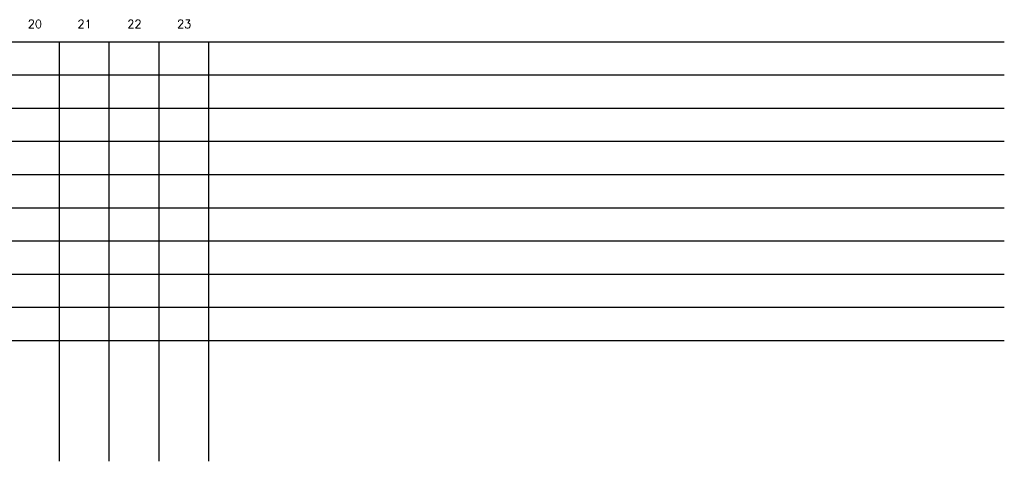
# Model space of a CAD drawing. Header units: centimetres. Extents: x -120 to 11700, y -2329 to 333.
# Tile 18 of 18: x 5762 to 11700, y -2329 to 333. Entities that reach past the tile are written whole.
import ezdxf
from ezdxf.enums import TextEntityAlignment as Align

# ---------------------------------------------------------------- set-up
doc = ezdxf.new("R2010")
doc.units = ezdxf.units.CM
doc.layers.add('E_linie pomocnicze', color=252, linetype='Continuous', plot=False)
doc.layers.add('E_opisy_duże', color=6, linetype='Continuous', plot=False)
doc.styles.add('TXT 1.0', font='romans.shx')

msp = doc.modelspace()

# ---------------------------------------------------------------- linework, layer by layer
at = {"layer": 'E_linie pomocnicze'}
for p, q in [((0, 200), (11700, 200)), ((6000, 200), (6000, -2328.6)), ((6300, 200), (6300, -2328.6)), ((6600, 200), (6600, -2328.6)), ((6900, 200), (6900, -2328.6)), ((0, 0), (11700, 0)), ((0, -200), (11700, -200)), ((0, -400), (11700, -400)), ((0, -600), (11700, -600)), ((0, -800), (11700, -800)), ((0, -1000), (11700, -1000)), ((0, -1200), (11700, -1200)), ((0, -1400), (11700, -1400)), ((0, -1600), (11700, -1600))]:
    msp.add_line(p, q, dxfattribs=at)

# ---------------------------------------------------------------- texts
at = {"layer": 'E_opisy_duże', "linetype": 'Continuous', "style": 'TXT 1.0'}
for s, p in [('20', (5896.4, 307.1)), ('21', (6196.4, 307.1)), ('22', (6496.4, 307.1)), ('23', (6796.4, 307.1))]:
    msp.add_text(s, height=50, dxfattribs=at).set_placement(p, align=Align.MIDDLE_RIGHT)

doc.saveas('drawing.dxf')
